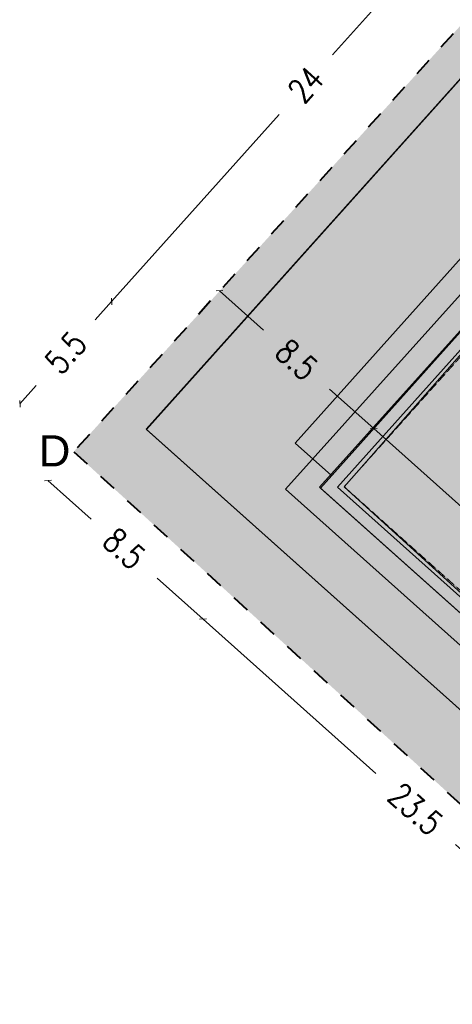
# Model space of a CAD drawing. Header units: millimetres. Extents: x -115268 to 140687, y -37779 to 24471.
# Tile 6 of 256: x -62734 to -60937, y -11397 to -7302. Entities that reach past the tile are written whole.
import ezdxf

# ---------------------------------------------------------------- set-up
doc = ezdxf.new("R2010")
doc.units = ezdxf.units.MM
doc.header["$PDMODE"] = 2
doc.header["$PDSIZE"] = 1
for name, pattern in [('0.5_0.5', [10, 5, -5]), ('AUSGEZOGEN', [0]), ('MegaCAD_LTYPE2', [2, 1, -1])]:
    doc.linetypes.add(name, pattern=pattern)
doc.layers.get('0').update_dxf_attribs({"lineweight": 9})
for name, color, linetype, lineweight in [('A_CIENKA', 7, 'Continuous', 9), ('A_granica działki', 12, 'Continuous', 13), ('A_OPIS', 7, 'Continuous', 9), ('A_WIDOK', 253, 'Continuous', 9), ('Layer1', 7, 'Continuous', 9), ('\x9dciany', 7, 'Continuous', 9)]:
    doc.layers.add(name, color=color, linetype=linetype, lineweight=lineweight)
doc.layers.add('A_WYMIAR', color=253, linetype='Continuous', lineweight=5, transparency=0.2)
doc.styles.add('Arial', font='arial.ttf')
doc.styles.add('WYMIARY', font='romans.shx', dxfattribs={"width": 0.8})
doc.dimstyles.new('SKALA 1_500', dxfattribs={"dimscale": 10, "dimtxt": 10, "dimasz": 2, "dimexe": 2, "dimexo": 2, "dimgap": 10, "dimtad": 1, "dimdec": 1, "dimlfac": 0.01, "dimrnd": 0.5, "dimzin": 9, "dimdsep": 46, "dimtxsty": 'WYMIARY', "dimblk": 'OBLIQUE', "dimcen": 0.1, "dimse1": 1, "dimse2": 1, "dimclrd": 256, "dimclrt": 256, "dimadec": 0, "dimazin": 0, "dimtfac": 1, "dimtdec": 1, "dimtix": 1, "dimtmove": 0, "dimatfit": 3, "dimldrblk": 'OBLIQUE', "dimfxl": 6, "dimfxlon": 1, "dimtolj": 1, "dimlwd": -1, "dimarcsym": 0})

# ---------------------------------------------------------------- blocks, each defined once
blk = doc.blocks.new('_Oblique')
at = {"color": 0, "linetype": 'ByBlock', "lineweight": -2}
blk.add_line((-0.5, -0.5), (0.5, 0.5), dxfattribs=at)
blk = doc.blocks.new('*D112')
at = {"layer": 'A_WYMIAR', "transparency": 16777216}
for p, q in [((-62616.3, -9218.6), (-62436.7, -9379.3)), ((-61972.3, -9794.8), (-62162.7, -9624.4))]:
    blk.add_line(p, q, dxfattribs=at)
at = {"layer": 'Defpoints', "color": 0, "transparency": 16777216}
for p in [(-62509.7, -9099.3), (-61484.7, -9249.8), (-61972.3, -9794.8)]:
    blk.add_point(p, dxfattribs=at)
at = {"layer": 'A_WYMIAR', "transparency": 16777216, "xscale": 20, "yscale": 20, "zscale": 20}
for p, rotation in [((-62616.3, -9218.6), 138.1830848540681), ((-61972.3, -9794.8), 318.1830848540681)]:
    blk.add_blockref('_Oblique', p, dxfattribs=dict(at, rotation=rotation))
at = {"layer": 'A_WYMIAR', "transparency": 16777216, "insert": (-62299.7, -9501.8), "char_height": 100, "attachment_point": 5, "rotation": 318.1831, "style": 'WYMIARY'}
blk.add_mtext('\\A1;8.5', dxfattribs=at)
blk = doc.blocks.new('*D113')
at = {"layer": 'A_WYMIAR', "transparency": 16777216}
for p, q in [((-61972.3, -9794.8), (-61254.5, -10436.9)), ((-60205.9, -11375), (-60923.7, -10732.8))]:
    blk.add_line(p, q, dxfattribs=at)
at = {"layer": 'Defpoints', "color": 0, "transparency": 16777216}
for p in [(-61484.7, -9249.8), (-59718.4, -10830), (-60205.9, -11375)]:
    blk.add_point(p, dxfattribs=at)
at = {"layer": 'A_WYMIAR', "transparency": 16777216, "xscale": 20, "yscale": 20, "zscale": 20}
for p, rotation in [((-61972.3, -9794.8), 138.1830848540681), ((-60205.9, -11375), 318.1830848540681)]:
    blk.add_blockref('_Oblique', p, dxfattribs=dict(at, rotation=rotation))
at = {"layer": 'A_WYMIAR', "transparency": 16777216, "insert": (-61089.1, -10584.9), "char_height": 100, "attachment_point": 5, "rotation": 318.1831, "style": 'WYMIARY'}
blk.add_mtext('\\A1;23.5', dxfattribs=at)
blk = doc.blocks.new('*D115')
at = {"layer": 'A_WYMIAR', "transparency": 16777216}
for p, q in [((-61263.4, -9002.4), (-60545.6, -9644.5)), ((-59497, -10582.6), (-60214.8, -9940.4))]:
    blk.add_line(p, q, dxfattribs=at)
at = {"layer": 'Defpoints', "color": 0, "transparency": 16777216}
for p in [(-61484.7, -9249.8), (-59497, -10582.6), (-59718.4, -10830)]:
    blk.add_point(p, dxfattribs=at)
at = {"layer": 'A_WYMIAR', "transparency": 16777216, "xscale": 20, "yscale": 20, "zscale": 20}
for p, rotation in [((-61263.4, -9002.4), 138.1830848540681), ((-59497, -10582.6), 318.1830848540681)]:
    blk.add_blockref('_Oblique', p, dxfattribs=dict(at, rotation=rotation))
at = {"layer": 'A_WYMIAR', "transparency": 16777216, "insert": (-60380.2, -9792.5), "char_height": 100, "attachment_point": 5, "rotation": 318.1831, "style": 'WYMIARY'}
blk.add_mtext('\\A1;23.5', dxfattribs=at)
blk = doc.blocks.new('*D117')
at = {"layer": 'A_WYMIAR', "transparency": 16777216}
for p, q in [((-61904, -8429.3), (-61720.6, -8593.3)), ((-61263.4, -9002.4), (-61446.7, -8838.4))]:
    blk.add_line(p, q, dxfattribs=at)
at = {"layer": 'Defpoints', "color": 0, "transparency": 16777216}
for p in [(-61904, -8429.3), (-62125.3, -8676.7), (-61484.7, -9249.8)]:
    blk.add_point(p, dxfattribs=at)
at = {"layer": 'A_WYMIAR', "transparency": 16777216, "xscale": 20, "yscale": 20, "zscale": 20}
for p, rotation in [((-61904, -8429.3), 138.183084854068), ((-61263.4, -9002.4), 318.1830848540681)]:
    blk.add_blockref('_Oblique', p, dxfattribs=dict(at, rotation=rotation))
at = {"layer": 'A_WYMIAR', "transparency": 16777216, "insert": (-61583.7, -8715.8), "char_height": 100, "attachment_point": 5, "rotation": 318.1831, "style": 'WYMIARY'}
blk.add_mtext('\\A1;8.5', dxfattribs=at)
blk = doc.blocks.new('*D121')
at = {"layer": 'A_WYMIAR', "transparency": 16777216}
for p, q in [((-62352.1, -8473.8), (-62420, -8549.6)), ((-62733, -8899.5), (-62665.1, -8823.6))]:
    blk.add_line(p, q, dxfattribs=at)
at = {"layer": 'Defpoints', "color": 0, "transparency": 16777216}
for p in [(-62352.1, -8473.8), (-62509.7, -9099.3), (-61484.7, -9249.8)]:
    blk.add_point(p, dxfattribs=at)
at = {"layer": 'A_WYMIAR', "transparency": 16777216, "xscale": 20, "yscale": 20, "zscale": 20}
for p, rotation in [((-62352.1, -8473.8), 48.18308485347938), ((-62733, -8899.5), 228.1830848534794)]:
    blk.add_blockref('_Oblique', p, dxfattribs=dict(at, rotation=rotation))
at = {"layer": 'A_WYMIAR', "transparency": 16777216, "insert": (-62542.5, -8686.6), "char_height": 100, "attachment_point": 5, "rotation": 48.1831, "style": 'WYMIARY'}
blk.add_mtext('\\A1;5.5', dxfattribs=at)
blk = doc.blocks.new('*D122')
at = {"layer": 'A_WYMIAR', "transparency": 16777216}
for p, q in [((-60738.6, -6670.2), (-61434.2, -7447.8)), ((-62352.1, -8473.8), (-61656.5, -7696.2))]:
    blk.add_line(p, q, dxfattribs=at)
at = {"layer": 'Defpoints', "color": 0, "transparency": 16777216}
for p in [(-60738.6, -6670.2), (-59871.1, -7446.2), (-61484.7, -9249.8)]:
    blk.add_point(p, dxfattribs=at)
at = {"layer": 'A_WYMIAR', "transparency": 16777216, "xscale": 20, "yscale": 20, "zscale": 20}
for p, rotation in [((-60738.6, -6670.2), 48.18308485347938), ((-62352.1, -8473.8), 228.1830848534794)]:
    blk.add_blockref('_Oblique', p, dxfattribs=dict(at, rotation=rotation))
at = {"layer": 'A_WYMIAR', "transparency": 16777216, "insert": (-61545.3, -7572), "char_height": 100, "attachment_point": 5, "rotation": 48.1831, "style": 'WYMIARY'}
blk.add_mtext('\\A1;24', dxfattribs=at)

msp = doc.modelspace()

# ---------------------------------------------------------------- hatches: boundary and pattern name
at = {"linetype": 'AUSGEZOGEN', "lineweight": 0}
h = msp.add_hatch(color=256, dxfattribs=at)
h.paths.add_polyline_path([(-60151.1847, -7759.21385), (-60113.92074, -7792.55147), (-59867.22231, -7516.79817), (-58846.18982, -8430.24913), (-58812.85219, -8392.98517), (-59871.14864, -7446.19659)], flags=0)
h.paths.add_polyline_path([(-58175.43855, -9030.3264), (-59215.57248, -10192.96194), (-59178.30852, -10226.29957), (-58104.83696, -9026.40007), (-58812.85219, -8392.98517), (-58846.18982, -8430.24913)], flags=0)
h.paths.add_polyline_path([(-59178.30852, -10226.29957), (-59215.57248, -10192.96194), (-59722.3044, -10759.37412), (-60706.07293, -9879.26079), (-60739.41056, -9916.52475), (-59718.37807, -10829.97571)], flags=0)
h.paths.add_polyline_path([(-61414.08816, -9245.84589), (-60113.92074, -7792.55147), (-60151.1847, -7759.21385), (-61484.68975, -9249.77223), (-60739.41056, -9916.52475), (-60706.07293, -9879.26079)], flags=0)
at = {"layer": 'Layer1', "ltscale": 0.5, "true_color": 0x136734, "transparency": 33554508}
h = msp.add_hatch(color=116, dxfattribs=at)
h.dxf.hatch_style = 2
h.paths.add_polyline_path([(-57919.91395, -9445.8072), (-57205.381, -8483.06255), (-57295.038, -8402.81181), (-57965.10172, -9151.41425), (-58030.30962, -9093.07597), (-58830.41207, -9987.41035), (-58793.14811, -10020.74798), (-59806.61195, -11153.57235), (-62207.27619, -9005.85513), (-59847.68007, -6368.35797), (-59947.34485, -6272.61244), (-62509.65602, -9099.32757), (-59622.86623, -11731.91804)])
h.paths.add_polyline_path([(-49724.93778, -14501.99632), (-45836.12469, -14501.99632), (-45836.12469, -12435.31828), (-49724.93778, -12435.31828)], flags=9)
h.paths.add_polyline_path([(-45330.27674, -13789.93446), (-43751.76939, -13789.93446), (-43751.76939, -13218.48978), (-45330.27674, -13218.48978)], flags=9)
h.paths.add_polyline_path([(-43416.98942, -14384.0351), (-42933.01801, -14384.0351), (-42933.01801, -13950.29298), (-43416.98942, -13950.29298)], flags=9)
h.paths.add_polyline_path([(-45240.68271, -14382.04275), (-44656.28914, -14382.04275), (-44656.28914, -13947.97281), (-45240.68271, -13947.97281)], flags=9)
h.paths.add_polyline_path([(-45310.44356, -13098.38218), (-42153.40156, -13098.38218), (-42153.40156, -12556.546), (-45310.44356, -12556.546)], flags=9)
h.paths.add_polyline_path([(-45304.40977, -12360.02655), (-42069.30566, -12360.02655), (-42069.30566, -11981.50842), (-45304.40977, -11981.50842)], flags=9)
h.paths.add_polyline_path([(-42292.48069, -13400.37859), (-41880.19256, -13400.37859), (-41880.19256, -13233.62754), (-42292.48069, -13233.62754)], flags=9)
h.paths.add_polyline_path([(-43444.31887, -13650.87751), (-42510.1415, -13650.87751), (-42510.1415, -13196.37347), (-43444.31887, -13196.37347)], flags=9)
h.paths.add_polyline_path([(-45017.80136, 17318.31928), (-44177.15675, 17318.31928), (-44177.15675, 17431.6583), (-45017.80136, 17431.6583)], flags=9)
h.paths.add_polyline_path([(-50911.13999, 10559.24031), (-50827.13775, 10653.09275), (-50903.91224, 10721.80945), (-50987.91448, 10627.95701)], flags=9)
h.paths.add_polyline_path([(-51327.6103, 10093.71988), (-51243.60847, 10187.57269), (-51320.38326, 10256.28905), (-51404.3851, 10162.43625)], flags=9)
h.paths.add_polyline_path([(-53174.47856, 11626.60058), (-53090.47673, 11720.45339), (-53167.25153, 11789.16975), (-53251.25336, 11695.31695)], flags=9)
h.paths.add_polyline_path([(-44448.15971, 16755.99168), (-44322.20473, 16755.99168), (-44322.20473, 16859.02716), (-44448.15971, 16859.02716)], flags=24)
h.paths.add_polyline_path([(-53499.07317, 9226.60851), (-51664.93947, 9226.60851), (-51664.93947, 9473.89364), (-53499.07317, 9473.89364)], flags=9)
h.paths.add_polyline_path([(-41749.30294, -10345.16052), (-41749.30294, -8512.71283), (-42022.24014, -8512.71283), (-42022.24014, -10345.16052)], flags=9)
h.paths.add_polyline_path([(-44485.6521, -11590.30991), (-42892.20642, -11590.30991), (-42892.20642, -11363.88491), (-44485.6521, -11363.88491)], flags=9)
h.paths.add_polyline_path([(-45349.0988, -11342.40029), (-44578.694, -11342.40029), (-44578.694, -11207.51758), (-45349.0988, -11207.51758)], flags=9)
h.paths.add_polyline_path([(-56024.86139, 13208.4246), (-55691.84638, 13208.4246), (-55691.84638, 13620.56648), (-56024.86139, 13620.56648)], flags=9)
h.paths.add_polyline_path([(-55784.86139, 12918.4246), (-55451.84638, 12918.4246), (-55451.84638, 13330.56648), (-55784.86139, 13330.56648)], flags=9)
h.paths.add_polyline_path([(-55134.86139, 12448.4246), (-54801.84638, 12448.4246), (-54801.84638, 12860.56648), (-55134.86139, 12860.56648)], flags=9)
h.paths.add_polyline_path([(-54574.86139, 11918.4246), (-54241.84638, 11918.4246), (-54241.84638, 12330.56648), (-54574.86139, 12330.56648)], flags=9)
h.paths.add_polyline_path([(-53447.09877, 9527.60604), (-53114.08377, 9527.60604), (-53114.08377, 9939.74793), (-53447.09877, 9939.74793)], flags=9)
h.paths.add_polyline_path([(-44441.27415, 18368.00714), (-44351.89842, 18368.00714), (-44351.89842, 18575.38356), (-44441.27415, 18575.38356)], flags=24)
h.paths.add_polyline_path([(-44288.44117, 19352.52747), (-44173.79763, 19352.52747), (-44173.79763, 19509.09987), (-44288.44117, 19509.09987)], flags=24)
h.paths.add_polyline_path([(-44613.62878, 19341.31321), (-44504.53083, 19341.31321), (-44504.53083, 19497.88561), (-44613.62878, 19497.88561)], flags=9)
h.paths.add_polyline_path([(-44507.28558, 16720.72731), (-41334.13415, 16720.72731), (-41334.13415, 20307.75778), (-44507.28558, 20307.75778)], flags=9)
h.paths.add_polyline_path([(-52793.18034, 9465.52641), (-52526.74104, 9465.52641), (-52526.74104, 10083.73923), (-52793.18034, 10083.73923)], flags=9)
h.paths.add_polyline_path([(-55573.18677, 9476.64765), (-55377.03397, 9476.64765), (-55377.03397, 9744.53988), (-55573.18677, 9744.53988)], flags=9)
h.paths.add_polyline_path([(-52548.22087, 6774.43074), (-52352.06808, 6774.43074), (-52352.06808, 7042.32296), (-52548.22087, 7042.32296)], flags=9)
h.paths.add_polyline_path([(-50095.69706, 10098.98955), (-49909.56473, 10098.98955), (-49909.56473, 10366.88178), (-50095.69706, 10366.88178)], flags=9)
h.paths.add_polyline_path([(-52736.48986, 12605.38745), (-52549.82547, 12605.38745), (-52549.82547, 12873.27967), (-52736.48986, 12873.27967)], flags=9)
h.paths.add_polyline_path([(-51481.22622, 10935.55667), (-51122.96321, 10624.12339), (-50942.08156, 10832.20392), (-51300.34457, 11143.6372)], flags=9)
at = {"layer": 'Layer1', "ltscale": 0.5, "true_color": 0x105689, "transparency": 33554508}
h = msp.add_hatch(color=146, dxfattribs=at)
h.dxf.hatch_style = 2
h.paths.add_polyline_path([(-59825.38091, -6138.06309), (-59947.34485, -6272.61244), (-59847.68007, -6368.35797), (-62207.27619, -9005.85513), (-59806.61195, -11153.57235), (-58793.14811, -10020.74798), (-58830.41207, -9987.41035), (-59710.5254, -10971.17888), (-61629.7927, -9254.13601), (-59878.84672, -7305.13171), (-57963.63379, -9018.5474), (-58030.30962, -9093.07597), (-57965.10172, -9151.41425), (-57295.038, -8402.81181)])
at = {"layer": 'Layer1', "ltscale": 0.5, "transparency": 33554508}
h = msp.add_hatch(color=1, dxfattribs=at)
h.dxf.hatch_style = 2
h.paths.add_polyline_path([(-58104.83696, -9026.40007), (-58030.30962, -9093.07597), (-57963.63379, -9018.5474), (-59878.84672, -7305.13171), (-61629.7927, -9254.13601), (-59710.5254, -10971.17888), (-58830.41207, -9987.41035), (-58904.93999, -9920.7351)])
h.paths.add_polyline_path([(-58030.30962, -9093.07597), (-58104.83696, -9026.40007), (-58904.93999, -9920.7351), (-58830.41207, -9987.41035)], flags=17)
at = {"layer": '\x9dciany', "linetype": 'AUSGEZOGEN', "lineweight": 0}
for points in [[(-61257.48293, -9453.16837), (-61399.99256, -9499.97653), (-61288.20069, -9599.98941)], [(-60887.1803, -9784.4539), (-61029.68994, -9831.26206), (-60917.89806, -9931.27494)]]:
    msp.add_hatch(color=256, dxfattribs=at).paths.add_polyline_path(points, flags=0)

# ---------------------------------------------------------------- linework, layer by layer
at = {"color": 7, "linetype": 'AUSGEZOGEN', "lineweight": 0}
msp.add_line((-61484.68975, -9249.77223), (-59871.14864, -7446.19659), dxfattribs=at)
at = {"layer": 'A_CIENKA', "color": 146, "ltscale": 0.5, "true_color": 0x105689}
msp.add_lwpolyline([(-59825.38091, -6138.06309), (-59947.7546, -6272.2188), (-59847.68007, -6368.35797), (-62207.27619, -9005.85513), (-59806.61195, -11153.57235), (-58793.14811, -10020.74798), (-58904.93999, -9920.7351), (-58104.83696, -9026.40007), (-57965.10172, -9151.41425), (-57295.038, -8402.81181)], close=True, dxfattribs=at)
msp.add_lwpolyline([(-59825.38091, -6138.06309), (-59947.7546, -6272.2188), (-59847.68007, -6368.35797), (-62207.27619, -9005.85513), (-59806.61195, -11153.57235), (-58793.14811, -10020.74798), (-58904.93999, -9920.7351), (-58104.83696, -9026.40007), (-57965.10172, -9151.41425), (-57295.038, -8402.81181)], close=True, dxfattribs=at)
at = {"layer": 'A_CIENKA', "color": 7, "linetype": 'MegaCAD_LTYPE2', "lineweight": 0}
msp.add_lwpolyline([(-60151.1847, -7759.21385), (-60099.01516, -7805.88652), (-61385.84753, -9244.27536), (-60692.73788, -9864.35521), (-60739.41056, -9916.52475)], dxfattribs=at)
at = {"layer": 'A_CIENKA', "color": 7, "linetype": 'AUSGEZOGEN', "lineweight": 0}
msp.add_lwpolyline([(-61484.68975, -9249.77223), (-59718.37807, -10829.97571), (-59718.37807, -10829.97571)], dxfattribs=at)
at = {"layer": 'A_granica działki', "linetype": '0.5_0.5', "lineweight": 40, "ltscale": 15}
msp.add_lwpolyline([(-59825.3177, -6137.99335), (-62509.65602, -9099.32757), (-59622.86623, -11731.91804), (-57919.91395, -9445.8072), (-57205.381, -8483.06255)], close=True, dxfattribs=at)
at = {"layer": 'A_OPIS', "color": 1}
msp.add_lwpolyline([(-61629.7927, -9254.13601), (-59710.5254, -10971.17888), (-57963.63379, -9018.5474), (-59878.84672, -7305.13171)], close=True, dxfattribs=at)
msp.add_lwpolyline([(-61629.7927, -9254.13601), (-59710.5254, -10971.17888), (-57963.63379, -9018.5474), (-59878.84672, -7305.13171)], close=True, dxfattribs=at)
at = {"layer": 'A_OPIS'}
for points in [[(-61488.43463, -9246.42193), (-59718.37807, -10829.97571), (-58104.83696, -9026.40007), (-59871.14864, -7446.19659)], [(-59867.22231, -7516.79817), (-61385.84753, -9244.27536), (-59722.3044, -10759.37412), (-58175.43855, -9030.3264)]]:
    msp.add_lwpolyline(points, close=True, dxfattribs=at)
at = {"layer": 'A_WIDOK'}
msp.add_lwpolyline([(-58904.93999, -9920.7351), (-58793.14811, -10020.74798), (-59806.61195, -11153.57235), (-62208.27765, -9004.95919), (-60061.33452, -6605.1602), (-59847.68007, -6368.35797)], dxfattribs=at)
at = {"layer": 'A_WIDOK', "color": 7, "linetype": 'AUSGEZOGEN', "lineweight": 0}
for points in [[(-61484.68975, -9249.77223), (-61484.68975, -9249.77223), (-59871.14864, -7446.19659), (-59671.12288, -7222.61283), (-59321.81963, -7582.07386), (-59498.50905, -7779.57285)], [(-61438.01707, -9197.60268), (-61588.93962, -9062.58216), (-60422.1227, -7758.34357), (-60271.20016, -7893.3641)]]:
    msp.add_lwpolyline(points, dxfattribs=at)
at = {"layer": '\x9dciany', "color": 7, "linetype": 'AUSGEZOGEN', "lineweight": 0}
msp.add_lwpolyline([(-61414.08816, -9245.84589), (-59722.3044, -10759.37412), (-58175.43855, -9030.3264), (-59867.22231, -7516.79817)], close=True, dxfattribs=at)

# ---------------------------------------------------------------- texts
at = {"layer": 'A_granica działki', "linetype": '0.5_0.5', "lineweight": 40, "insert": (-62654.4086, -9030.23581), "char_height": 130, "attachment_point": 1, "style": 'Arial'}
msp.add_mtext_dynamic_manual_height_columns('D', width=251.2512273, gutter_width=17.5, heights=[0], dxfattribs=at)

# ---------------------------------------------------------------- dimensions: what is measured, and where the dimension line sits
at = {"layer": 'A_WYMIAR'}
for base, p1, p2, angle, picture, middle, turn in [((-60738.55801, -6670.18218), (-61484.68975, -9249.77223), (-59871.14864, -7446.19659), 48.18308485, '*D122', (-61545.32857, -7571.97), 48.18308485), ((-61903.96256, -8429.26202), (-61484.68975, -9249.77223), (-62125.29638, -8676.66339), 138.18308485, '*D117', (-61583.65925, -8715.81644), -41.81691515), ((-62352.09912, -8473.75782), (-62509.65602, -9099.32757), (-61484.68975, -9249.77223), 48.18308485, '*D121', (-62542.54884, -8686.63772), 48.18308485), ((-59497.04425, -10582.57434), (-61484.68975, -9249.77223), (-59718.37807, -10829.97571), 318.18308485, '*D115', (-60380.20009, -9792.4726), -41.81691515), ((-61972.26032, -9794.76633), (-62509.65602, -9099.32757), (-61484.68975, -9249.77223), 318.18308485, '*D112', (-62299.68913, -9501.8372), -41.81691515), ((-60205.94864, -11374.96982), (-61484.68975, -9249.77223), (-59718.37807, -10829.97571), 318.18308485, '*D113', (-61089.10448, -10584.86808), -41.81691515)]:
    dim = msp.add_linear_dim(base=base, p1=p1, p2=p2, angle=angle, dimstyle='SKALA 1_500', dxfattribs=at)
    dim.commit()
    dim.dimension.update_dxf_attribs({"geometry": picture, "text_midpoint": middle, "dimtype": 160, "text_rotation": turn})

doc.saveas('drawing.dxf')
